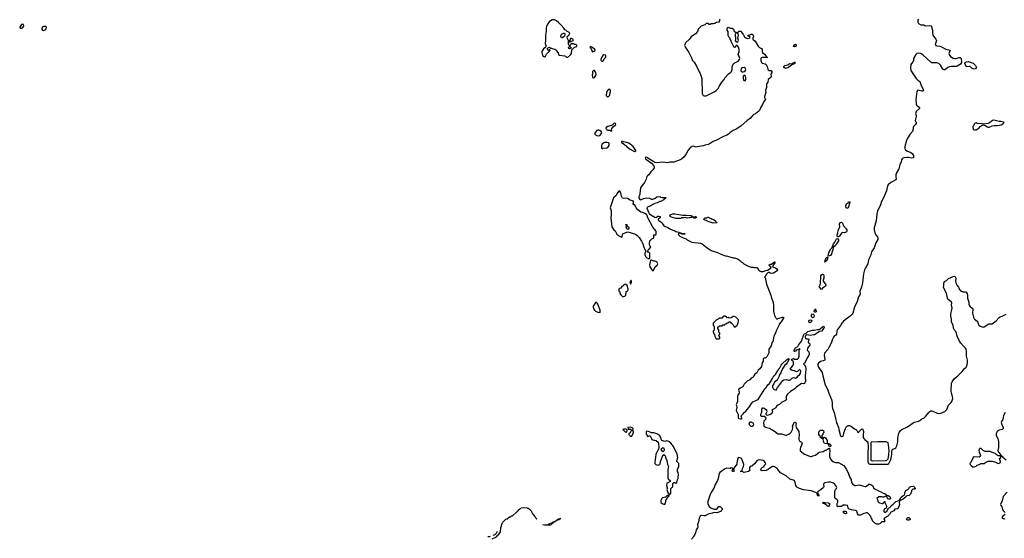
# Model space of a CAD drawing. Header units: inches. Extents: x 2293880 to 2522759, y 823965 to 1006879.
# Tile 31 of 256: x 2424894 to 2444512, y 846758 to 857102. Entities that reach past the tile are written whole.
import ezdxf

# ---------------------------------------------------------------- set-up
doc = ezdxf.new("R2010")
doc.units = ezdxf.units.IN
doc.header["$MEASUREMENT"] = 0
for name, color, linetype in [('C4825', 7, 'Continuous'), ('C4834', 7, 'Continuous'), ('C4835', 7, 'Continuous'), ('C4844', 7, 'Continuous'), ('C4845', 7, 'Continuous')]:
    doc.layers.add(name, color=color, linetype=linetype)

msp = doc.modelspace()

# ---------------------------------------------------------------- linework, layer by layer
at = {"layer": 'C4825', "color": 5, "elevation": 60}
for points in [[(2424950, 857015), (2424930, 857006), (2424894, 856950), (2424898, 856938), (2424913, 856933), (2424930, 856932), (2424950, 856942), (2424975, 856970), (2424970, 857006)], [(2425370, 856968), (2425346, 856954), (2425332, 856930), (2425332, 856910), (2425350, 856892), (2425370, 856885), (2425402, 856898), (2425406, 856910), (2425422, 856918), (2425426, 856950), (2425410, 856966)]]:
    msp.add_lwpolyline(points, close=True, dxfattribs=at)
at = {"layer": 'C4834', "color": 5}
for points, elevation in [([(2439524, 850000), (2439507, 849973), (2439470, 849951), (2439443, 849917), (2439388, 849892), (2439329, 849831), (2439300, 849780), (2439277, 849763), (2439248, 849752), (2439225, 849730), (2439219, 849710), (2439227, 849670), (2439226, 849650), (2439201, 849610), (2439196, 849590), (2439193, 849550), (2439199, 849510), (2439198, 849490), (2439186, 849454), (2439171, 849430), (2439179, 849410), (2439182, 849370), (2439169, 849310), (2439211, 849230), (2439206, 849170), (2439210, 849154), (2439225, 849145), (2439250, 849142), (2439270, 849142), (2439286, 849150), (2439268, 849190), (2439278, 849210), (2439310, 849242), (2439328, 849270), (2439365, 849295), (2439426, 849374), (2439475, 849450), (2439503, 849477), (2439558, 849510), (2439610, 849526), (2439742, 849738), (2439770, 849767), (2439801, 849819), (2439831, 849849), (2439893, 849947), (2439905, 849975), (2439928, 850000)], 60), ([(2440000, 849940), (2439985, 849915), (2439936, 849870), (2439921, 849839), (2439899, 849810), (2439892, 849790), (2439892, 849770), (2439904, 849744), (2439924, 849724), (2439950, 849718), (2439970, 849722), (2439995, 849770), (2440000, 849776)], 60), ([(2440000, 849412), (2439982, 849398), (2439950, 849355), (2439930, 849342), (2439892, 849328), (2439882, 849310), (2439891, 849291), (2439890, 849266), (2439882, 849250), (2439852, 849230), (2439788, 849208), (2439766, 849230), (2439766, 849250), (2439788, 849290), (2439778, 849310), (2439726, 849350), (2439710, 849355), (2439690, 849355), (2439682, 849350), (2439672, 849330), (2439674, 849270), (2439654, 849230), (2439654, 849210), (2439670, 849194), (2439730, 849194), (2439753, 849173), (2439758, 849158), (2439751, 849130), (2439723, 849097), (2439714, 849066), (2439718, 849010), (2439728, 848990), (2439756, 848976), (2439810, 848964), (2439834, 848954), (2439933, 848893), (2439990, 848846), (2440000, 848844)], 60), ([(2440000, 848128), (2439990, 848142), (2439970, 848160), (2439930, 848183), (2439910, 848189), (2439891, 848189), (2439841, 848159), (2439810, 848129), (2439770, 848109), (2439690, 848101), (2439668, 848110), (2439658, 848130), (2439666, 848150), (2439690, 848172), (2439726, 848190), (2439728, 848210), (2439758, 848242), (2439749, 848270), (2439735, 848290), (2439708, 848310), (2439630, 848322), (2439590, 848309), (2439536, 848244), (2439480, 848200), (2439450, 848188), (2439432, 848170), (2439434, 848130), (2439442, 848110), (2439414, 848090), (2439330, 848073), (2439290, 848088), (2439250, 848089), (2439250, 848094), (2439282, 848098), (2439290, 848114), (2439298, 848150), (2439315, 848190), (2439319, 848230), (2439290, 848322), (2439276, 848350), (2439250, 848363), (2439210, 848369), (2439193, 848330), (2439186, 848254), (2439180, 848240), (2439151, 848189), (2439114, 848150), (2439114, 848130), (2439131, 848111), (2439114, 848090), (2439106, 848090), (2439088, 848110), (2439106, 848130), (2439106, 848150), (2439096, 848156), (2439070, 848166), (2439052, 848148), (2438982, 848158), (2438950, 848144), (2438870, 848091), (2438847, 848073), (2438832, 848050), (2438812, 847948), (2438799, 847910), (2438750, 847830), (2438730, 847770), (2438670, 847675), (2438650, 847633), (2438608, 847490), (2438604, 847450), (2438634, 847390), (2438663, 847363), (2438690, 847351), (2438730, 847341), (2438770, 847338), (2438800, 847360), (2438826, 847390), (2438850, 847392), (2438890, 847354), (2438892, 847330), (2438854, 847290), (2438802, 847270), (2438787, 847267), (2438730, 847275), (2438690, 847257), (2438610, 847239), (2438550, 847210), (2438530, 847207), (2438470, 847212), (2438450, 847203), (2438430, 847161), (2438418, 847090), (2438404, 847050), (2438400, 847030), (2438404, 846990), (2438397, 846970), (2438370, 846928), (2438359, 846870), (2438337, 846823), (2438310, 846789), (2438297, 846763), (2438278, 846742)], 60), ([(2434305, 846750), (2434393, 846790), (2434419, 846821), (2434432, 846830), (2434472, 846890), (2434480, 846970), (2434504, 847056), (2434520, 847080), (2434582, 847138), (2434610, 847150), (2434654, 847186), (2434670, 847190), (2434694, 847206), (2434713, 847210), (2434786, 847270), (2434796, 847284), (2434810, 847290), (2434816, 847304), (2434830, 847314), (2434835, 847325), (2434856, 847344), (2434870, 847350), (2434876, 847358)], 40), ([(2434887, 847364), (2434930, 847376), (2435007, 847367), (2435022, 847362), (2435047, 847347), (2435084, 847304), (2435090, 847289), (2435100, 847280), (2435110, 847247), (2435156, 847196), (2435168, 847170), (2435183, 847163), (2435190, 847147), (2435200, 847149)], 40), ([(2435593, 847132), (2435606, 847134), (2435620, 847140), (2435630, 847150), (2435673, 847153), (2435644, 847136), (2435642, 847130), (2435615, 847125), (2435592, 847110), (2435574, 847106), (2435558, 847090), (2435536, 847084), (2435531, 847070), (2435514, 847066), (2435510, 847049), (2435496, 847044), (2435470, 847019), (2435390, 847015)], 40), ([(2435390, 847015), (2435350, 847019), (2435318, 847030), (2435424, 847036), (2435450, 847054), (2435495, 847065), (2435519, 847081), (2435520, 847085)], 40), ([(2434269, 846796), (2434250, 846788), (2434226, 846786), (2434222, 846787)], 40), ([(2434407, 846891), (2434402, 846878), (2434386, 846854), (2434365, 846835), (2434340, 846820), (2434319, 846815)], 40)]:
    msp.add_lwpolyline(points, dxfattribs=dict(at, elevation=elevation))
at = {"layer": 'C4834', "color": 5, "elevation": 60}
for points in [[(2439470, 849078), (2439450, 849078), (2439432, 849068), (2439425, 849050), (2439431, 849030), (2439450, 849011), (2439470, 848998), (2439490, 848998), (2439510, 849005), (2439518, 849010), (2439522, 849030), (2439510, 849055)], [(2436970, 848938), (2436930, 848938), (2436914, 848930), (2436954, 848890), (2436965, 848885), (2436970, 848874), (2436982, 848878), (2436996, 848904), (2436998, 848918), (2436990, 848926)], [(2437070, 848974), (2437014, 848970), (2437018, 848938), (2437030, 848934), (2437070, 848934), (2437078, 848918), (2437090, 848914), (2437102, 848918), (2437116, 848944), (2437118, 848950), (2437110, 848958)], [(2437110, 848906), (2437078, 848902), (2437057, 848863), (2437034, 848850), (2437034, 848830), (2437052, 848812), (2437070, 848794), (2437090, 848794), (2437126, 848870), (2437126, 848890)], [(2437390, 848893), (2437374, 848890), (2437373, 848833), (2437394, 848810), (2437398, 848798), (2437410, 848794), (2437422, 848798), (2437430, 848812), (2437442, 848802), (2437450, 848802), (2437462, 848790), (2437492, 848732), (2437530, 848718), (2437550, 848718), (2437574, 848710), (2437616, 848676), (2437625, 848650), (2437631, 848569), (2437622, 848538), (2437590, 848478), (2437571, 848430), (2437547, 848270), (2437551, 848250), (2437570, 848231), (2437610, 848218), (2437646, 848230), (2437655, 848245), (2437659, 848290), (2437706, 848410), (2437722, 848418), (2437730, 848434), (2437738, 848418), (2437750, 848414), (2437762, 848390), (2437762, 848370), (2437785, 848310), (2437801, 848230), (2437818, 848190), (2437817, 848163), (2437805, 848130), (2437811, 847950), (2437818, 847938), (2437852, 847910), (2437854, 847890), (2437810, 847868), (2437791, 847849), (2437781, 847810), (2437792, 847770), (2437792, 847750), (2437785, 847730), (2437810, 847674), (2437833, 847653), (2437838, 847638), (2437850, 847634), (2437866, 847650), (2437866, 847750), (2437887, 847773), (2437902, 847778), (2437906, 847790), (2437906, 847850), (2437930, 847874), (2437950, 847874), (2437958, 847858), (2437970, 847854), (2437990, 847874), (2437994, 847910), (2438013, 847950), (2438017, 847970), (2438022, 848030), (2438013, 848073), (2437998, 848090), (2437998, 848130), (2438029, 848190), (2438029, 848211), (2438025, 848250), (2437989, 848289), (2437985, 848305), (2438009, 848370), (2437996, 848436), (2437923, 848590), (2437870, 848656), (2437830, 848689), (2437810, 848699), (2437790, 848702), (2437750, 848688), (2437690, 848708), (2437675, 848735), (2437669, 848770), (2437650, 848802), (2437590, 848840), (2437530, 848861), (2437485, 848865), (2437453, 848873), (2437426, 848890)], [(2437710, 848486), (2437686, 848510), (2437678, 848530), (2437689, 848551), (2437711, 848571), (2437730, 848554), (2437738, 848530), (2437732, 848508)], [(2437830, 847626), (2437794, 847610), (2437784, 847596), (2437760, 847580), (2437710, 847564), (2437691, 847550), (2437671, 847510), (2437667, 847490), (2437671, 847470), (2437710, 847446), (2437750, 847434), (2437768, 847492), (2437769, 847510), (2437782, 847530), (2437788, 847552), (2437836, 847604), (2437838, 847618)]]:
    msp.add_lwpolyline(points, close=True, dxfattribs=at)
at = {"layer": 'C4835', "color": 5, "elevation": 60}
for points in [[(2435550, 857100), (2435504, 857096), (2435470, 857077), (2435444, 857056), (2435418, 857022), (2435388, 856970), (2435383, 856930), (2435383, 856870), (2435368, 856790), (2435371, 856690), (2435367, 856630), (2435378, 856590), (2435378, 856570), (2435359, 856541), (2435330, 856519), (2435308, 856490), (2435300, 856470), (2435300, 856450), (2435310, 856392), (2435320, 856380), (2435350, 856362), (2435370, 856374), (2435390, 856414), (2435466, 856490), (2435458, 856498), (2435450, 856498), (2435430, 856486), (2435408, 856510), (2435409, 856531), (2435450, 856552), (2435473, 856533), (2435490, 856532), (2435504, 856524), (2435550, 856512), (2435572, 856512), (2435582, 856490), (2435620, 856440), (2435632, 856410), (2435650, 856392), (2435750, 856383), (2435770, 856371), (2435790, 856351), (2435810, 856347), (2435870, 856400), (2435889, 856430), (2435898, 856502), (2435949, 856551), (2435970, 856562), (2435995, 856565), (2435998, 856590), (2435990, 856598), (2435967, 856607), (2435948, 856608), (2435930, 856618), (2435910, 856618), (2435890, 856626), (2435878, 856622), (2435874, 856610), (2435854, 856590), (2435854, 856570), (2435872, 856552), (2435872, 856528), (2435850, 856522), (2435838, 856530), (2435829, 856550), (2435846, 856570), (2435846, 856590), (2435826, 856610), (2435827, 856687), (2435818, 856710), (2435806, 856726), (2435802, 856750), (2435808, 856770), (2435835, 856785), (2435858, 856830), (2435838, 856850), (2435803, 856863), (2435774, 856890), (2435758, 856898), (2435737, 856930), (2435685, 856990), (2435630, 857047), (2435590, 857081)], [(2435690, 856742), (2435682, 856750), (2435675, 856770), (2435680, 856800), (2435688, 856812), (2435730, 856832), (2435750, 856832), (2435758, 856810), (2435752, 856770), (2435710, 856742)], [(2435890, 856728), (2435870, 856726), (2435854, 856686), (2435838, 856682), (2435834, 856670), (2435838, 856658), (2435850, 856654), (2435862, 856658), (2435866, 856674), (2435890, 856674), (2435926, 856690), (2435918, 856710)], [(2436270, 856566), (2436258, 856562), (2436254, 856550), (2436265, 856545), (2436281, 856521), (2436310, 856454), (2436328, 856472), (2436350, 856474), (2436358, 856490), (2436354, 856510), (2436308, 856550)], [(2436530, 856398), (2436510, 856388), (2436498, 856370), (2436472, 856310), (2436473, 856293), (2436490, 856274), (2436510, 856272), (2436528, 856290), (2436540, 856320), (2436570, 856354), (2436575, 856370), (2436575, 856390), (2436570, 856395)], [(2439330, 856145), (2439290, 856139), (2439272, 856130), (2439263, 856090), (2439271, 856071), (2439290, 856061), (2439310, 856061), (2439330, 856067), (2439355, 856090), (2439360, 856110), (2439350, 856137)], [(2436330, 856088), (2436320, 856080), (2436310, 856066), (2436304, 856036), (2436301, 855990), (2436304, 855964), (2436310, 855952), (2436330, 855942), (2436350, 855952), (2436373, 855990), (2436377, 856010), (2436375, 856050), (2436347, 856087)], [(2439330, 855994), (2439322, 855990), (2439311, 855970), (2439312, 855928), (2439325, 855890), (2439350, 855885), (2439362, 855910), (2439364, 855950), (2439356, 855976)], [(2436650, 855714), (2436634, 855710), (2436610, 855695), (2436592, 855670), (2436585, 855650), (2436582, 855590), (2436590, 855574), (2436610, 855562), (2436626, 855570), (2436650, 855594), (2436655, 855605), (2436658, 855650), (2436668, 855670), (2436668, 855690)], [(2436750, 855036), (2436732, 855030), (2436702, 854998), (2436674, 854986), (2436650, 854985), (2436610, 854972), (2436578, 854950), (2436575, 854930), (2436591, 854910), (2436610, 854901), (2436630, 854897), (2436650, 854901), (2436670, 854886), (2436690, 854882), (2436695, 854890), (2436688, 854908), (2436694, 854930), (2436718, 854962), (2436775, 855010), (2436768, 855030)], [(2436430, 854899), (2436410, 854898), (2436391, 854890), (2436362, 854850), (2436354, 854830), (2436354, 854810), (2436394, 854790), (2436430, 854785), (2436450, 854792), (2436488, 854830), (2436493, 854850), (2436478, 854870), (2436450, 854893)], [(2436590, 854655), (2436550, 854652), (2436530, 854646), (2436501, 854619), (2436488, 854592), (2436486, 854546), (2436490, 854534), (2436510, 854531), (2436522, 854538), (2436590, 854544), (2436610, 854556), (2436636, 854590), (2436642, 854610), (2436638, 854638), (2436627, 854647)], [(2436886, 854674), (2436882, 854670), (2436886, 854650), (2436937, 854617), (2437044, 854524), (2437130, 854478), (2437150, 854475), (2437170, 854484), (2437170, 854494), (2437117, 854570), (2437030, 854636), (2436991, 854651), (2436924, 854664), (2436907, 854673)], [(2436830, 853684), (2436803, 853650), (2436771, 853589), (2436728, 853552), (2436717, 853530), (2436682, 853410), (2436663, 853370), (2436659, 853350), (2436676, 853290), (2436680, 853210), (2436675, 853150), (2436684, 853030), (2436695, 852970), (2436730, 852911), (2436756, 852890), (2436790, 852823), (2436810, 852814), (2436833, 852790), (2436870, 852768), (2436890, 852765), (2436897, 852770), (2436903, 852817), (2436910, 852830), (2436970, 852859), (2437010, 852872), (2437163, 852823), (2437198, 852798), (2437236, 852756), (2437284, 852684), (2437309, 852629), (2437330, 852565), (2437363, 852490), (2437365, 852470), (2437350, 852446), (2437348, 852430), (2437351, 852410), (2437370, 852372), (2437390, 852351), (2437422, 852342), (2437430, 852334), (2437442, 852338), (2437447, 852353), (2437447, 852447), (2437430, 852466), (2437410, 852466), (2437406, 852470), (2437408, 852490), (2437428, 852530), (2437446, 852534), (2437448, 852552), (2437462, 852558), (2437466, 852570), (2437448, 852588), (2437442, 852630), (2437449, 852690), (2437490, 852734), (2437526, 852750), (2437526, 852810), (2437570, 852814), (2437578, 852830), (2437578, 852870), (2437568, 852890), (2437506, 852966), (2437409, 853150), (2437388, 853208), (2437366, 853230), (2437310, 853258), (2437270, 853264), (2437209, 853310), (2437179, 853350), (2437150, 853406), (2437128, 853410), (2437118, 853430), (2437126, 853450), (2437122, 853482), (2437106, 853490), (2437050, 853504), (2437020, 853530), (2436990, 853542), (2436930, 853535), (2436904, 853544), (2436882, 853582), (2436870, 853650), (2436850, 853683)], [(2438110, 853202), (2438170, 853205), (2438270, 853198), (2438282, 853190), (2438292, 853172), (2438350, 853176), (2438370, 853171), (2438370, 853148), (2438350, 853142), (2438330, 853144), (2438318, 853150), (2438310, 853166), (2438290, 853166), (2438270, 853158), (2438250, 853158), (2438231, 853149), (2438190, 853145), (2438150, 853155), (2438128, 853148), (2438090, 853148), (2438070, 853138), (2437970, 853135), (2437882, 853162), (2437856, 853176), (2437848, 853190), (2437858, 853210), (2437890, 853224), (2437910, 853231), (2437950, 853231)], [(2437010, 852918), (2436989, 852929), (2436978, 852970), (2436986, 852990), (2436982, 853002), (2436968, 853010), (2436970, 853014), (2436990, 853014), (2436994, 852990), (2437022, 852970), (2437031, 852951), (2437030, 852928)], [(2438774, 853054), (2438786, 853054), (2438791, 853051), (2438790, 853048), (2438710, 853042), (2438590, 853084), (2438570, 853098), (2438550, 853102), (2438538, 853110), (2438528, 853132), (2438536, 853144), (2438550, 853151), (2438587, 853153), (2438610, 853162), (2438620, 853160), (2438634, 853150), (2438670, 853138), (2438690, 853125), (2438731, 853111), (2438758, 853090), (2438774, 853066)], [(2437490, 852306), (2437470, 852306), (2437462, 852298), (2437443, 852210), (2437451, 852170), (2437490, 852114), (2437510, 852094), (2437522, 852098), (2437558, 852170), (2437595, 852205), (2437606, 852230), (2437586, 852270), (2437550, 852288), (2437530, 852288)], [(2436970, 851819), (2436950, 851819), (2436932, 851810), (2436885, 851770), (2436871, 851749), (2436842, 851738), (2436834, 851730), (2436834, 851690), (2436850, 851674), (2436851, 851650), (2436870, 851612), (2436904, 851584), (2436930, 851582), (2436950, 851591), (2436969, 851610), (2436975, 851670), (2436980, 851680), (2436998, 851690), (2437015, 851710), (2437015, 851735), (2436999, 851799)], [(2437078, 851898), (2437070, 851898), (2437062, 851890), (2437054, 851870), (2437058, 851838), (2437070, 851834), (2437086, 851870), (2437086, 851890)], [(2436390, 851459), (2436370, 851459), (2436331, 851410), (2436323, 851390), (2436321, 851370), (2436331, 851330), (2436344, 851310), (2436370, 851291), (2436410, 851271), (2436450, 851262), (2436458, 851270), (2436457, 851310), (2436414, 851430), (2436402, 851450)], [(2438930, 851188), (2438894, 851170), (2438894, 851150), (2438890, 851146), (2438830, 851146), (2438810, 851126), (2438774, 851110), (2438714, 851050), (2438714, 851010), (2438734, 850990), (2438732, 850910), (2438714, 850890), (2438714, 850870), (2438740, 850820), (2438742, 850790), (2438770, 850734), (2438830, 850734), (2438846, 850750), (2438846, 850770), (2438828, 850788), (2438826, 850810), (2438846, 850830), (2438846, 850850), (2438826, 850870), (2438826, 850910), (2438822, 850922), (2438806, 850930), (2438807, 850973), (2438822, 850978), (2438830, 850994), (2438890, 850994), (2438907, 851013), (2438942, 851018), (2438947, 851033), (2438970, 851034), (2438990, 851054), (2439010, 851054), (2439030, 851074), (2439050, 851074), (2439054, 851070), (2439058, 851058), (2439070, 851054), (2439110, 851014), (2439130, 850974), (2439150, 850978), (2439192, 851010), (2439210, 851046), (2439217, 851097), (2439216, 851116), (2439162, 851170), (2439130, 851185), (2439110, 851181), (2439070, 851156), (2439032, 851152), (2439010, 851159), (2438990, 851158), (2438978, 851170), (2438947, 851187)]]:
    msp.add_lwpolyline(points, close=True, dxfattribs=at)
for points in [[(2438834, 857110), (2438842, 857090), (2438834, 857070), (2438834, 857050), (2438773, 857047), (2438758, 857042), (2438752, 857028), (2438733, 857027), (2438710, 857018), (2438662, 857018), (2438650, 857008), (2438628, 857008), (2438622, 857022), (2438610, 857026), (2438570, 857026), (2438542, 856998), (2438470, 856972), (2438409, 856911), (2438397, 856863), (2438362, 856818), (2438270, 856761), (2438234, 856706), (2438166, 856650), (2438145, 856610), (2438143, 856590), (2438157, 856550), (2438226, 856446), (2438250, 856391), (2438280, 856340), (2438299, 856290), (2438333, 856253), (2438378, 856178), (2438430, 856062), (2438451, 856030), (2438483, 855930), (2438491, 855630), (2438511, 855591), (2438530, 855585), (2438570, 855586), (2438734, 855666), (2438770, 855691), (2438809, 855731), (2438830, 855772), (2438885, 855855), (2438929, 855910), (2438950, 855952), (2439016, 856024), (2439050, 856042), (2439075, 856070), (2439088, 856110), (2439088, 856148), (2439096, 856184), (2439110, 856214), (2439128, 856232), (2439206, 856274), (2439239, 856310), (2439244, 856330), (2439239, 856350), (2439209, 856410), (2439228, 856470), (2439228, 856510), (2439213, 856553), (2439190, 856586), (2439170, 856586), (2439133, 856547), (2439128, 856548), (2439080, 856640), (2439068, 856668), (2439067, 856687), (2439048, 856710), (2439047, 856727), (2439030, 856746), (2439008, 856788), (2439007, 856867), (2438988, 856890), (2438990, 856934), (2439010, 856952), (2439050, 856934), (2439090, 856934), (2439114, 856910), (2439132, 856870), (2439154, 856850), (2439162, 856830), (2439152, 856808), (2439151, 856770), (2439158, 856750), (2439158, 856710), (2439152, 856690), (2439165, 856665), (2439190, 856652), (2439200, 856660), (2439215, 856685), (2439202, 856730), (2439218, 856790), (2439210, 856826), (2439186, 856830), (2439186, 856850), (2439210, 856854), (2439230, 856874), (2439270, 856872), (2439278, 856850), (2439306, 856806), (2439318, 856798), (2439332, 856772), (2439334, 856750), (2439390, 856725), (2439426, 856730), (2439442, 856738), (2439446, 856750), (2439427, 856767), (2439406, 856770), (2439406, 856790), (2439430, 856792), (2439469, 856811), (2439491, 856811), (2439510, 856792), (2439516, 856770), (2439502, 856730), (2439502, 856710), (2439550, 856672), (2439610, 856571), (2439632, 856550), (2439672, 856530), (2439685, 856510), (2439686, 856470), (2439691, 856450), (2439733, 856413), (2439759, 856379), (2439772, 856370), (2439774, 856354), (2439791, 856350), (2439691, 856349), (2439670, 856339), (2439663, 856330), (2439658, 856310), (2439658, 856290), (2439665, 856265), (2439674, 856250), (2439690, 856236), (2439750, 856221), (2439770, 856206), (2439788, 856170), (2439798, 856118), (2439810, 856099), (2439830, 856088), (2439870, 856086), (2439883, 856070), (2439881, 856050), (2439866, 856030), (2439861, 856010), (2439864, 855970), (2439859, 855950), (2439810, 855910), (2439801, 855859), (2439782, 855830), (2439774, 855810), (2439774, 855750), (2439755, 855690), (2439758, 855650), (2439731, 855570), (2439731, 855550), (2439746, 855526), (2439751, 855510), (2439719, 855470), (2439696, 855410), (2439657, 855343), (2439635, 855290), (2439623, 855277), (2439554, 855226), (2439510, 855205), (2439450, 855130), (2439390, 855090), (2439261, 854979), (2439170, 854918), (2439111, 854890), (2439051, 854850), (2439019, 854821), (2438983, 854797), (2438915, 854770), (2438765, 854695), (2438710, 854674), (2438650, 854630), (2438611, 854610), (2438550, 854600), (2438510, 854585), (2438390, 854563), (2438370, 854561), (2438310, 854577), (2438290, 854572), (2438250, 854543), (2438210, 854501), (2438173, 854427), (2438134, 854366), (2438080, 854320), (2438054, 854306), (2437930, 854263), (2437850, 854261), (2437810, 854247), (2437710, 854261), (2437590, 854248), (2437550, 854256), (2437526, 854266), (2437390, 854351), (2437370, 854358), (2437353, 854350), (2437366, 854330), (2437389, 854310), (2437481, 854241), (2437530, 854185), (2437537, 854170), (2437536, 854150), (2437512, 854108), (2437472, 854070), (2437431, 854009), (2437405, 853990), (2437390, 853972), (2437378, 853922), (2437346, 853854), (2437275, 853770), (2437266, 853750), (2437253, 853627), (2437244, 853596), (2437228, 853570), (2437228, 853550), (2437250, 853516), (2437270, 853506), (2437326, 853534), (2437390, 853551), (2437444, 853544), (2437484, 853524), (2437510, 853522), (2437556, 853544), (2437592, 853572), (2437650, 853574), (2437664, 853564), (2437693, 853553), (2437773, 853553), (2437770, 853546), (2437758, 853542), (2437754, 853530), (2437734, 853526), (2437730, 853508), (2437670, 853478), (2437650, 853478), (2437594, 853450), (2437550, 853438), (2437510, 853418), (2437470, 853389), (2437414, 853370), (2437400, 853360), (2437392, 853350), (2437396, 853330), (2437422, 853262), (2437439, 853239), (2437470, 853211), (2437550, 853161), (2437570, 853158), (2437610, 853181), (2437630, 853185), (2437654, 853174), (2437658, 853170), (2437656, 853150), (2437622, 853130), (2437614, 853110), (2437634, 853090), (2437670, 853072), (2437691, 853051), (2437712, 853010), (2437731, 852991), (2437810, 852958), (2437863, 852923), (2437910, 852907), (2437930, 852895), (2437950, 852890), (2437970, 852876), (2438030, 852862), (2438050, 852851), (2438074, 852850), (2438078, 852838), (2438090, 852834), (2438154, 852830), (2438069, 852829), (2438062, 852842), (2438050, 852846), (2438014, 852830), (2438022, 852810), (2438050, 852782), (2438114, 852750), (2438170, 852732), (2438190, 852712), (2438231, 852691), (2438288, 852668), (2438330, 852656), (2438411, 852651), (2438450, 852645), (2438490, 852631), (2438560, 852580), (2438590, 852552), (2438607, 852547), (2438651, 852510), (2438670, 852500), (2438797, 852457), (2438850, 852431), (2438950, 852391), (2438970, 852391), (2439090, 852361), (2439110, 852351), (2439134, 852350), (2439194, 852330), (2439232, 852310), (2439240, 852300), (2439264, 852284), (2439272, 852272), (2439297, 852257), (2439325, 852230), (2439410, 852187), (2439470, 852166), (2439510, 852165), (2439530, 852158), (2439570, 852158), (2439591, 852151), (2439612, 852112), (2439632, 852092), (2439660, 852080), (2439710, 852081), (2439760, 852100), (2439794, 852106), (2439868, 852150), (2439858, 852170), (2439834, 852190), (2439830, 852212), (2439850, 852226), (2439873, 852227), (2439930, 852275), (2439942, 852270), (2439939, 852250), (2439898, 852190), (2439894, 852170), (2439951, 852151), (2439982, 852130), (2439992, 852110), (2439985, 852090), (2439910, 852049), (2439870, 852038), (2439850, 852046), (2439830, 852062), (2439810, 852058), (2439770, 852022), (2439745, 851975), (2439734, 851970), (2439738, 851958), (2439754, 851950), (2439754, 851926), (2439771, 851829), (2439857, 851610), (2439871, 851550), (2439905, 851465), (2439915, 851390), (2439914, 851290), (2439930, 851205), (2439950, 851165), (2439965, 851150), (2439970, 851134), (2439990, 851134), (2440000, 851139)], [(2440000, 850964), (2439970, 850908), (2439946, 850834), (2439922, 850790), (2439901, 850679), (2439890, 850669), (2439865, 850595), (2439819, 850530), (2439823, 850470), (2439820, 850460), (2439780, 850380), (2439761, 850359), (2439750, 850353), (2439722, 850350), (2439710, 850338), (2439706, 850326), (2439707, 850290), (2439690, 850261), (2439674, 850186), (2439640, 850140), (2439606, 850110), (2439578, 850062), (2439542, 850030), (2439524, 850000)], [(2439928, 850000), (2439952, 850028), (2439990, 850090), (2440000, 850103)]]:
    msp.add_lwpolyline(points, dxfattribs=at)
at = {"layer": 'C4844', "color": 5}
for points, elevation in [([(2440544, 850000), (2440543, 849990), (2440543, 849950), (2440551, 849930), (2440551, 849890), (2440540, 849860), (2440530, 849849), (2440510, 849842), (2440470, 849848), (2440370, 849773), (2440350, 849750), (2440317, 849723), (2440250, 849684), (2440195, 849630), (2440168, 849592), (2440166, 849550), (2440171, 849530), (2440154, 849506), (2440073, 849467), (2440036, 849430), (2440010, 849419), (2440000, 849412)], 60), ([(2440000, 849776), (2440097, 849903), (2440122, 849918), (2440170, 849925), (2440210, 849911), (2440230, 849911), (2440250, 849916), (2440290, 849958), (2440310, 849965), (2440350, 849951), (2440388, 849970), (2440403, 849997), (2440407, 850000)], 60), ([(2440025, 850000), (2440025, 849995), (2440006, 849950), (2440000, 849940)], 60), ([(2440898, 850000), (2440941, 849821), (2440986, 849730), (2441014, 849650), (2441067, 849530), (2441079, 849470), (2441082, 849390), (2441089, 849350), (2441125, 849270), (2441146, 849150), (2441170, 849066), (2441206, 848970), (2441213, 848930), (2441250, 848804), (2441270, 848790), (2441290, 848796), (2441308, 848810), (2441315, 848865), (2441347, 848950), (2441370, 848986), (2441390, 849003), (2441410, 849007), (2441430, 849005), (2441470, 848988), (2441530, 848944), (2441565, 848925), (2441590, 848882), (2441610, 848871), (2441625, 848895), (2441665, 848935), (2441670, 848939), (2441690, 848938), (2441702, 848910), (2441704, 848890), (2441699, 848830), (2441702, 848770), (2441712, 848750), (2441730, 848730), (2441782, 848690), (2441792, 848670), (2441799, 848590), (2441794, 848450), (2441796, 848284), (2441797, 848270), (2441806, 848250), (2441830, 848238), (2441850, 848237), (2442190, 848237), (2442211, 848249), (2442250, 848331), (2442268, 848430), (2442271, 848490), (2442279, 848521), (2442290, 848537), (2442330, 848549), (2442350, 848566), (2442370, 848604), (2442390, 848681), (2442391, 848750), (2442402, 848830), (2442416, 848870), (2442443, 848910), (2442473, 848930), (2442580, 848980), (2442697, 849063), (2442725, 849075), (2442804, 849096), (2442831, 849109), (2442870, 849140), (2442916, 849164), (2442948, 849192), (2443010, 849270), (2443030, 849289), (2443050, 849298), (2443070, 849301), (2443090, 849296), (2443177, 849257), (2443230, 849250), (2443270, 849259), (2443310, 849278), (2443330, 849290), (2443368, 849330), (2443403, 849417), (2443450, 849464), (2443466, 849490), (2443485, 849550), (2443481, 849590), (2443463, 849650), (2443456, 849690), (2443462, 849850), (2443470, 849882), (2443510, 849937), (2443583, 849997), (2443586, 850000)], 80), ([(2444526, 849270), (2444499, 849210), (2444482, 849130), (2444457, 849090), (2444452, 849070), (2444463, 849030), (2444491, 848970), (2444487, 848950), (2444470, 848929), (2444410, 848912), (2444371, 848890), (2444351, 848850), (2444352, 848810), (2444385, 848750), (2444398, 848690), (2444396, 848570), (2444382, 848510), (2444397, 848477), (2444434, 848430), (2444438, 848418), (2444450, 848414), (2444458, 848398), (2444470, 848394), (2444480, 848380), (2444550, 848323)], 80), ([(2440000, 848844), (2440010, 848842), (2440070, 848842), (2440150, 848815), (2440170, 848813), (2440222, 848838), (2440245, 848855), (2440263, 848877), (2440295, 848930), (2440298, 848970), (2440289, 848990), (2440302, 849030), (2440330, 849074), (2440350, 849074), (2440362, 849050), (2440358, 849010), (2440362, 848970), (2440419, 848890), (2440427, 848810), (2440418, 848770), (2440419, 848730), (2440430, 848704), (2440474, 848674), (2440487, 848650), (2440449, 848570), (2440443, 848543), (2440446, 848506), (2440530, 848437), (2440650, 848391), (2440670, 848391), (2440697, 848403), (2440750, 848419), (2440826, 848474), (2440906, 848490), (2440945, 848515), (2440970, 848525), (2441008, 848552), (2441030, 848554), (2441037, 848490), (2441031, 848450), (2441031, 848390), (2441035, 848370), (2441050, 848338), (2441092, 848290), (2441150, 848271), (2441210, 848271), (2441312, 848210), (2441367, 848130), (2441410, 848043), (2441434, 847974), (2441459, 847930), (2441465, 847870), (2441485, 847845), (2441530, 847815), (2441550, 847813), (2441630, 847822), (2441730, 847791), (2441750, 847791), (2441763, 847797), (2441810, 847835), (2441830, 847836), (2441850, 847830), (2441890, 847805), (2441908, 847768), (2441939, 847739), (2441970, 847727), (2442018, 847698), (2442050, 847687), (2442098, 847658), (2442125, 847650), (2442161, 847630), (2442163, 847623), (2442174, 847614), (2442198, 847610), (2442231, 847590), (2442242, 847550), (2442230, 847538), (2442210, 847538), (2442190, 847548), (2442170, 847586), (2442150, 847598), (2442110, 847578), (2442090, 847578), (2442070, 847586), (2442010, 847586), (2441974, 847550), (2441992, 847512), (2441994, 847490), (2442012, 847472), (2442025, 847465), (2442070, 847452), (2442087, 847453), (2442110, 847474), (2442122, 847478), (2442126, 847490), (2442132, 847492), (2442133, 847473), (2442144, 847444), (2442172, 847390), (2442154, 847350), (2442130, 847346), (2442113, 847327), (2442113, 847293), (2442130, 847274), (2442154, 847286), (2442170, 847302), (2442203, 847357), (2442230, 847372), (2442250, 847392), (2442270, 847422), (2442290, 847432), (2442338, 847482), (2442350, 847491), (2442396, 847504), (2442414, 847514), (2442426, 847514), (2442426, 847526), (2442438, 847542), (2442449, 847570), (2442490, 847606), (2442529, 847631), (2442530, 847674), (2442547, 847713), (2442590, 847732), (2442608, 847750), (2442623, 847777), (2442648, 847792), (2442697, 847797), (2442710, 847792), (2442732, 847770), (2442734, 847750), (2442734, 847746), (2442720, 847740), (2442690, 847738), (2442665, 847715), (2442662, 847690), (2442640, 847640), (2442614, 847610), (2442570, 847608), (2442533, 847567), (2442499, 847541), (2442450, 847522), (2442438, 847522), (2442422, 847498), (2442418, 847470), (2442426, 847430), (2442400, 847360), (2442390, 847348), (2442377, 847343), (2442330, 847338), (2442311, 847309), (2442247, 847273), (2442225, 847230), (2442190, 847198), (2442132, 847168), (2442114, 847150), (2442122, 847130), (2442122, 847102), (2442134, 847090), (2442073, 847087), (2442032, 847050), (2442010, 847038), (2441970, 847038), (2441930, 847058), (2441910, 847078), (2441889, 847109), (2441880, 847140), (2441862, 847170), (2441854, 847194), (2441798, 847250), (2441788, 847268), (2441768, 847268), (2441710, 847253), (2441650, 847222), (2441630, 847218), (2441610, 847221), (2441590, 847244), (2441581, 847281), (2441565, 847305), (2441550, 847315), (2441469, 847329), (2441409, 847349), (2441386, 847410), (2441350, 847421), (2441320, 847420), (2441303, 847417), (2441270, 847395), (2441206, 847394), (2441188, 847388), (2441179, 847410), (2441179, 847430), (2441182, 847450), (2441198, 847482), (2441194, 847510), (2441172, 847532), (2441142, 847550), (2441137, 847570), (2441137, 847690), (2441150, 847730), (2441169, 847750), (2441172, 847770), (2441150, 847819), (2441130, 847844), (2441110, 847857), (2441050, 847875), (2441010, 847875), (2440937, 847863), (2440923, 847857), (2440916, 847850), (2440911, 847830), (2440916, 847790), (2440911, 847769), (2440856, 847724), (2440796, 847690), (2440791, 847670), (2440795, 847655), (2440812, 847632), (2440814, 847610), (2440810, 847595), (2440804, 847604), (2440790, 847610), (2440782, 847662), (2440770, 847664), (2440755, 847675), (2440667, 847707), (2440610, 847710), (2440510, 847724), (2440430, 847753), (2440381, 847781), (2440369, 847790), (2440356, 847810), (2440347, 847870), (2440330, 847903), (2440310, 847918), (2440236, 847936), (2440166, 848006), (2440050, 848063), (2440000, 848128)], 60), ([(2444570, 847682), (2444486, 847590), (2444471, 847509), (2444436, 847430), (2444445, 847410), (2444465, 847385), (2444479, 847330), (2444491, 847310), (2444531, 847271)], 80), ([(2444526, 847234), (2444480, 847200), (2444465, 847170), (2444490, 847151), (2444510, 847147), (2444531, 847151)], 80)]:
    msp.add_lwpolyline(points, dxfattribs=dict(at, elevation=elevation))
for points, elevation in [([(2440910, 848754), (2440930, 848774), (2440950, 848762), (2440981, 848710), (2440984, 848664), (2440990, 848654), (2441014, 848650), (2441022, 848642), (2441030, 848642), (2441051, 848630), (2441058, 848610), (2441050, 848588), (2441030, 848586), (2441002, 848642), (2440929, 848649), (2440908, 848692), (2440902, 848742), (2440870, 848746), (2440862, 848762), (2440848, 848768), (2440842, 848802), (2440830, 848806), (2440818, 848830), (2440815, 848850), (2440818, 848882), (2440848, 848912), (2440870, 848918), (2440890, 848918), (2440912, 848910), (2440914, 848870), (2440894, 848850), (2440893, 848827), (2440874, 848810), (2440878, 848778), (2440893, 848773), (2440898, 848758)], 60), ([(2441890, 848298), (2441870, 848301), (2441861, 848310), (2441856, 848330), (2441861, 848430), (2441857, 848650), (2441860, 848670), (2441870, 848682), (2441990, 848692), (2442130, 848692), (2442152, 848690), (2442192, 848672), (2442210, 848510), (2442207, 848430), (2442190, 848335), (2442165, 848310), (2442150, 848306)], 80), ([(2444030, 848552), (2444010, 848534), (2444006, 848510), (2444010, 848482), (2444035, 848410), (2444027, 848393), (2444010, 848379), (2443910, 848381), (2443891, 848370), (2443847, 848273), (2443827, 848250), (2443832, 848230), (2443852, 848210), (2443887, 848187), (2443910, 848186), (2443950, 848198), (2443970, 848218), (2444010, 848231), (2444050, 848251), (2444110, 848252), (2444141, 848279), (2444190, 848295), (2444270, 848295), (2444338, 848278), (2444390, 848251), (2444410, 848256), (2444435, 848270), (2444435, 848290), (2444418, 848350), (2444446, 848370), (2444442, 848402), (2444430, 848406), (2444390, 848406), (2444348, 848430), (2444329, 848449), (2444270, 848469), (2444230, 848489), (2444130, 848493), (2444093, 848513), (2444050, 848549)], 80), ([(2441010, 847389), (2440990, 847397), (2440975, 847415), (2440940, 847440), (2440910, 847450), (2440899, 847470), (2440910, 847476), (2440930, 847475), (2441004, 847464), (2441018, 847458), (2441026, 847450), (2441027, 847430), (2441019, 847401)], 60), ([(2441350, 847249), (2441330, 847255), (2441310, 847269), (2441306, 847294), (2441310, 847298), (2441350, 847298), (2441362, 847290), (2441370, 847266), (2441365, 847255)], 60), ([(2442610, 847118), (2442590, 847122), (2442578, 847130), (2442566, 847150), (2442590, 847171), (2442612, 847172), (2442634, 847150), (2442634, 847130), (2442630, 847126)], 60)]:
    msp.add_lwpolyline(points, close=True, dxfattribs=dict(at, elevation=elevation))
at = {"layer": 'C4845', "color": 5}
for points, elevation in [([(2442802, 857110), (2442792, 857090), (2442792, 857050), (2442805, 857025), (2442850, 857002), (2442910, 856998), (2442927, 856987), (2442950, 856981), (2443026, 856986), (2443056, 856976), (2443062, 856970), (2443067, 856930), (2443079, 856890), (2443081, 856830), (2443090, 856792), (2443101, 856770), (2443150, 856712), (2443161, 856690), (2443133, 856610), (2443147, 856590), (2443170, 856581), (2443230, 856575), (2443249, 856569), (2443350, 856511), (2443430, 856491), (2443410, 856430), (2443412, 856410), (2443443, 856370), (2443490, 856336), (2443530, 856326), (2443554, 856326), (2443610, 856347), (2443630, 856349), (2443655, 856330), (2443662, 856250), (2443642, 856218), (2443570, 856175), (2443550, 856168), (2443450, 856167), (2443418, 856162), (2443387, 856150), (2443350, 856113), (2443330, 856101), (2443310, 856103), (2443290, 856118), (2443238, 856198), (2443208, 856228), (2443170, 856241), (2443070, 856243), (2443050, 856253), (2442890, 856400), (2442850, 856425), (2442810, 856437), (2442770, 856429), (2442747, 856410), (2442705, 856330), (2442702, 856290), (2442693, 856270), (2442661, 856230), (2442651, 856210), (2442643, 856137), (2442652, 856090), (2442753, 855930), (2442790, 855897), (2442832, 855870), (2442853, 855790), (2442887, 855730), (2442902, 855690), (2442890, 855676), (2442870, 855673), (2442790, 855693), (2442770, 855670), (2442751, 855511), (2442753, 855430), (2442759, 855410), (2442770, 855395), (2442823, 855350), (2442821, 855330), (2442759, 855270), (2442746, 855250), (2442743, 855230), (2442757, 855190), (2442759, 855170), (2442740, 855120), (2442738, 855090), (2442753, 855050), (2442755, 855030), (2442745, 855010), (2442704, 854970), (2442697, 854950), (2442689, 854890), (2442680, 854870), (2442627, 854813), (2442584, 854736), (2442562, 854690), (2442529, 854570), (2442529, 854530), (2442544, 854504), (2442570, 854483), (2442650, 854455), (2442675, 854435), (2442706, 854390), (2442705, 854355), (2442695, 854345), (2442670, 854338), (2442610, 854350), (2442570, 854352), (2442510, 854345), (2442490, 854339), (2442477, 854330), (2442465, 854310), (2442456, 854270), (2442430, 854210), (2442411, 854129), (2442364, 854050), (2442348, 854010), (2442348, 853968), (2442360, 853930), (2442350, 853910), (2442250, 853858), (2442197, 853810), (2442183, 853790), (2442163, 853690), (2442105, 853550), (2442066, 853474), (2442041, 853390), (2441986, 853290), (2441973, 853230), (2441961, 853090), (2441917, 852950), (2441916, 852910), (2441932, 852850), (2441952, 852812), (2441985, 852770), (2441992, 852750), (2441990, 852717), (2441951, 852649), (2441921, 852550), (2441868, 852470), (2441847, 852390), (2441807, 852313), (2441790, 852230), (2441744, 852156), (2441726, 852114), (2441705, 852030), (2441684, 851856), (2441665, 851770), (2441636, 851690), (2441641, 851630), (2441605, 851575), (2441581, 851479), (2441525, 851370), (2441492, 851250), (2441482, 851230), (2441438, 851190), (2441310, 851091), (2441276, 851050), (2441250, 851003), (2441190, 850920), (2441178, 850890), (2441168, 850830), (2441152, 850810), (2441130, 850794), (2441110, 850768), (2441090, 850730), (2441063, 850650), (2441017, 850563), (2440993, 850527), (2440930, 850450), (2440920, 850410), (2440927, 850367), (2440939, 850330), (2440934, 850310), (2440903, 850297), (2440850, 850288), (2440810, 850254), (2440798, 850230), (2440796, 850210), (2440809, 850170), (2440883, 850063), (2440898, 850000)], 80), ([(2443586, 850000), (2443670, 850088), (2443710, 850137), (2443750, 850170), (2443771, 850210), (2443781, 850270), (2443778, 850310), (2443762, 850390), (2443761, 850490), (2443749, 850531), (2443742, 850550), (2443705, 850585), (2443647, 850650), (2443620, 850690), (2443572, 850790), (2443557, 850850), (2443544, 850884), (2443521, 850910), (2443499, 850950), (2443493, 851010), (2443461, 851070), (2443458, 851130), (2443445, 851190), (2443447, 851233), (2443463, 851290), (2443472, 851350), (2443460, 851410), (2443466, 851450), (2443461, 851470), (2443387, 851530), (2443380, 851550), (2443362, 851650), (2443304, 851750), (2443300, 851770), (2443306, 851794), (2443308, 851850), (2443323, 851877), (2443362, 851898), (2443398, 851942), (2443490, 851982), (2443526, 851986), (2443536, 851976), (2443544, 851950), (2443539, 851890), (2443553, 851833), (2443566, 851806), (2443597, 851770), (2443621, 851721), (2443641, 851701), (2443670, 851682), (2443690, 851674), (2443730, 851671), (2443750, 851665), (2443770, 851636), (2443777, 851610), (2443781, 851550), (2443802, 851470), (2443805, 851425), (2443811, 851410), (2443828, 851390), (2443874, 851350), (2443882, 851330), (2443880, 851250), (2443897, 851170), (2443920, 851130), (2443971, 851090), (2443982, 851070), (2443993, 851033), (2444007, 851010), (2444031, 850990), (2444070, 850974), (2444090, 850971), (2444110, 850975), (2444164, 851010), (2444188, 851032), (2444202, 851038), (2444270, 851037), (2444350, 851094), (2444410, 851165), (2444430, 851178), (2444470, 851189), (2444552, 851230)], 80), ([(2440000, 851139), (2440028, 851152), (2440070, 851161), (2440092, 851172), (2440111, 851171), (2440115, 851150), (2440066, 851074), (2440027, 851030), (2440026, 851014), (2440000, 850964)], 60), ([(2440407, 850000), (2440430, 850022), (2440449, 850050), (2440458, 850090), (2440448, 850108), (2440430, 850126), (2440390, 850088), (2440370, 850078), (2440330, 850098), (2440290, 850102), (2440270, 850109), (2440248, 850130), (2440258, 850150), (2440299, 850201), (2440315, 850230), (2440315, 850255), (2440309, 850270), (2440302, 850282), (2440269, 850310), (2440270, 850314), (2440286, 850330), (2440310, 850342), (2440331, 850331), (2440390, 850332), (2440409, 850351), (2440427, 850393), (2440427, 850513), (2440436, 850524), (2440438, 850538), (2440430, 850546), (2440413, 850527), (2440368, 850512), (2440350, 850489), (2440330, 850482), (2440323, 850483), (2440325, 850510), (2440350, 850555), (2440398, 850582), (2440410, 850610), (2440473, 850687), (2440490, 850750), (2440504, 850776), (2440510, 850810), (2440526, 850834), (2440556, 850844), (2440598, 850882), (2440642, 850898), (2440690, 850908), (2440730, 850908), (2440790, 850924), (2440815, 850925), (2440841, 850939), (2440890, 850979), (2440914, 850990), (2440921, 850970), (2440913, 850950), (2440870, 850888), (2440830, 850881), (2440730, 850815), (2440710, 850817), (2440650, 850802), (2440570, 850819), (2440546, 850790), (2440543, 850770), (2440550, 850746), (2440570, 850739), (2440598, 850738), (2440614, 850730), (2440602, 850670), (2440610, 850654), (2440632, 850650), (2440634, 850610), (2440592, 850550), (2440582, 850510), (2440615, 850475), (2440624, 850430), (2440610, 850395), (2440582, 850358), (2440530, 850246), (2440518, 850242), (2440514, 850230), (2440530, 850214), (2440550, 850182), (2440560, 850130), (2440544, 850000)], 60), ([(2440000, 850103), (2440035, 850145), (2440067, 850213), (2440083, 850237), (2440170, 850319), (2440210, 850345), (2440220, 850340), (2440225, 850330), (2440191, 850270), (2440163, 850230), (2440142, 850210), (2440088, 850132), (2440083, 850110), (2440068, 850092), (2440058, 850062), (2440026, 850010), (2440025, 850000)], 60)]:
    msp.add_lwpolyline(points, dxfattribs=dict(at, elevation=elevation))
for points, elevation in [([(2440330, 856561), (2440309, 856570), (2440330, 856601), (2440351, 856611), (2440362, 856602), (2440365, 856590), (2440350, 856569)], 60), ([(2440150, 856130), (2440130, 856139), (2440119, 856150), (2440121, 856170), (2440142, 856190), (2440196, 856204), (2440230, 856225), (2440270, 856222), (2440330, 856252), (2440352, 856252), (2440338, 856242), (2440338, 856230), (2440320, 856220), (2440311, 856210), (2440277, 856203), (2440210, 856150), (2440170, 856132)], 60), ([(2443910, 856118), (2443890, 856121), (2443870, 856130), (2443830, 856165), (2443810, 856168), (2443770, 856164), (2443753, 856170), (2443727, 856230), (2443732, 856250), (2443756, 856264), (2443790, 856268), (2443890, 856237), (2443937, 856190), (2443955, 856150), (2443944, 856130), (2443930, 856123)], 80), ([(2444290, 855095), (2444250, 855073), (2444218, 855042), (2444190, 855029), (2444152, 855028), (2444090, 855018), (2444070, 855028), (2443970, 855034), (2443950, 855044), (2443930, 855039), (2443910, 855018), (2443896, 854984), (2443885, 854970), (2443882, 854950), (2443894, 854930), (2443894, 854910), (2443916, 854904), (2443950, 854902), (2444010, 854945), (2444029, 854970), (2444050, 854986), (2444090, 855002), (2444146, 854986), (2444170, 854966), (2444190, 854956), (2444210, 854957), (2444270, 854988), (2444310, 854993), (2444370, 854991), (2444452, 855008), (2444488, 855030), (2444506, 855050), (2444498, 855058), (2444450, 855069), (2444410, 855072), (2444330, 855092)], 120), ([(2441370, 853342), (2441358, 853350), (2441355, 853390), (2441370, 853432), (2441402, 853458), (2441410, 853472), (2441430, 853472), (2441442, 853450), (2441422, 853430), (2441410, 853366), (2441402, 853350), (2441390, 853342)], 60), ([(2441330, 852853), (2441290, 852858), (2441276, 852850), (2441250, 852819), (2441230, 852786), (2441210, 852773), (2441190, 852768), (2441181, 852790), (2441182, 852810), (2441195, 852845), (2441202, 852898), (2441238, 852970), (2441229, 853030), (2441250, 853058), (2441270, 853061), (2441290, 853042), (2441308, 852988), (2441364, 852930), (2441374, 852910), (2441373, 852887), (2441366, 852870), (2441350, 852857)], 60), ([(2441007, 852387), (2441005, 852405), (2441021, 852470), (2441057, 852530), (2441081, 852559), (2441107, 852633), (2441133, 852667), (2441170, 852728), (2441190, 852738), (2441208, 852710), (2441206, 852690), (2441198, 852670), (2441169, 852631), (2441155, 852605), (2441103, 852557), (2441096, 852510), (2441082, 852478), (2441070, 852430), (2441050, 852399), (2441030, 852389)], 60), ([(2440950, 852269), (2440929, 852270), (2440942, 852278), (2440946, 852310), (2440964, 852350), (2440970, 852358), (2440982, 852358), (2440993, 852373), (2440991, 852330), (2440970, 852298), (2440955, 852285)], 60), ([(2440870, 851722), (2440830, 851769), (2440828, 851790), (2440845, 851815), (2440853, 851847), (2440853, 851870), (2440848, 851890), (2440857, 851943), (2440857, 851990), (2440868, 852012), (2440890, 852027), (2440910, 852018), (2440915, 851990), (2440913, 851950), (2440902, 851910), (2440906, 851886), (2440952, 851830), (2440958, 851810), (2440951, 851789), (2440890, 851749)], 60), ([(2440690, 851156), (2440676, 851170), (2440668, 851188), (2440670, 851210), (2440690, 851235), (2440710, 851232), (2440718, 851218), (2440724, 851190), (2440710, 851159)], 60), ([(2440730, 851266), (2440724, 851284), (2440730, 851312), (2440746, 851314), (2440750, 851332), (2440752, 851310), (2440772, 851290), (2440764, 851276), (2440750, 851269)], 60), ([(2440630, 851059), (2440624, 851064), (2440616, 851090), (2440630, 851111), (2440650, 851119), (2440671, 851111), (2440679, 851090), (2440650, 851063)], 60)]:
    msp.add_lwpolyline(points, close=True, dxfattribs=dict(at, elevation=elevation))

doc.saveas('drawing.dxf')
